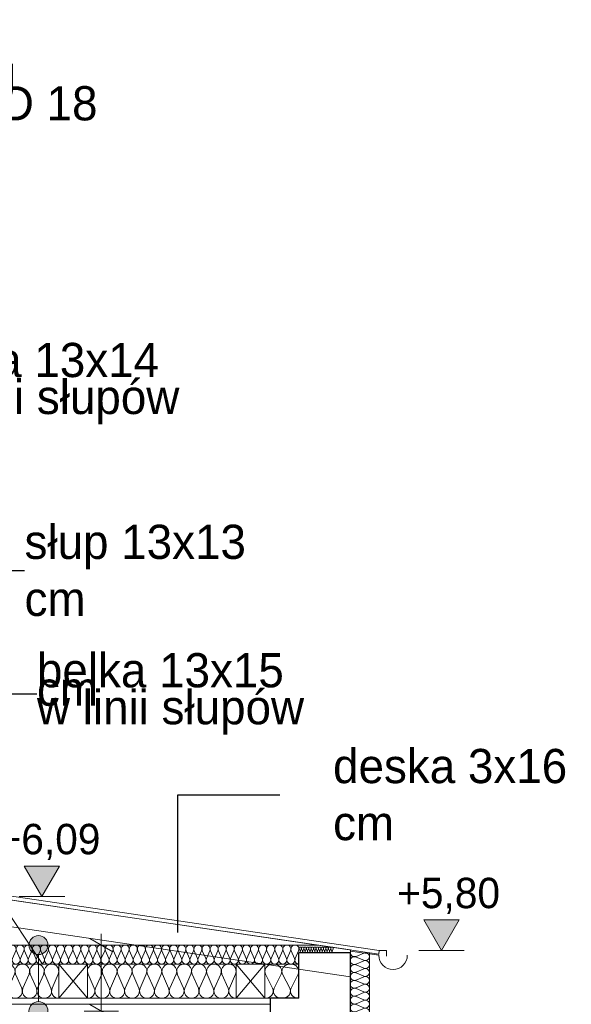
# Model space of a CAD drawing. Extents: x -723047 to -356759, y -30024 to 53940.
# Tile 15 of 121: x -706498 to -703597, y -6811 to -1631. Entities that reach past the tile are written whole.
import ezdxf

# ---------------------------------------------------------------- set-up
doc = ezdxf.new("R2010")
doc.units = 0
doc.header["$MEASUREMENT"] = 0
for name, color, linetype, lineweight in [('0_Nr_Pióra__21', 7, 'Continuous', 9), ('0_Nr_Pióra__5', 7, 'Continuous', 13), ('Arch opisy_Nr_Pióra__21', 7, 'Continuous', 9), ('INWENT DACH_Nr_Pióra__21', 7, 'Continuous', 9), ('INWENT KONST. DREWNIANA_Nr_Pióra__21', 7, 'Continuous', 9), ('INWENT OPISY_Nr_Pióra__21', 7, 'Continuous', 9), ('INWENT RURY SPUSTOWE_Nr_Pióra__21', 7, 'Continuous', 9), ('INWENT WYMIARY_Nr_Pióra__21', 7, 'Continuous', 9), ('INWENT.ŚCIANY_Nr_Pióra__1', 7, 'Continuous', 25), ('INWENT.ŚCIANY_Nr_Pióra__21', 7, 'Continuous', 9)]:
    doc.layers.add(name, color=color, linetype=linetype, lineweight=lineweight)
for name, color, linetype in [('Arch ocieplenie', 7, 'Continuous'), ('Arch opisy', 7, 'Continuous'), ('Inwent Izolacje', 7, 'Continuous'), ('INWENT WYMIARY', 7, 'Continuous')]:
    doc.layers.add(name, color=color, linetype=linetype)
for name, color, linetype, lineweight, true_color in [('Arch ocieplenie_Nr_Pióra__44', 7, 'Continuous', 13, 0x029e21), ('Arch stropy_Nr_Pióra__29', 7, 'Continuous', 9, 0x3dad99), ('Arch stropy_Nr_Pióra__44', 7, 'Continuous', 13, 0x029e21), ('Inwent Izolacje_Nr_Pióra__2', 7, 'Continuous', 13, 0x7f7f7f), ('INWENT.ŚCIANY_Nr_Pióra__3', 7, 'Continuous', 13, 0xff6600)]:
    doc.layers.add(name, color=color, linetype=linetype, lineweight=lineweight, true_color=true_color)
doc.styles.add('GENERATED_STYLE_2', font='txt')
doc.styles.add('GENERATED_STYLE_5', font='txt')
doc.dimstyles.new('GENERATED_STYLE__10', dxfattribs={"dimtxt": 0.18, "dimasz": 182.4, "dimexe": 0.18, "dimexo": 0.0625, "dimgap": 0.09, "dimtad": 0, "dimtih": 1, "dimtoh": 1, "dimdec": 4, "dimzin": 0, "dimdsep": 46, "dimcen": 0.09, "dimadec": 0, "dimazin": 0, "dimtfac": 1, "dimtdec": 4, "dimtmove": 0, "dimatfit": 3, "dimldrblk": 'ARROWHEAD_5', "dimfxl": 0, "dimtolj": 1, "dimtzin": 0, "dimarcsym": 0})
doc.dimstyles.new('GENERATED_STYLE__3', dxfattribs={"dimtxt": 160.000002, "dimasz": 91.2, "dimexe": 0.18, "dimexo": 0, "dimgap": 0.09, "dimtad": 1, "dimdec": 0, "dimlfac": 0.1, "dimzin": 0, "dimdsep": 46, "dimtxsty": 'GENERATED_STYLE_2', "dimblk": 'ARROWHEAD_2', "dimblk1": 'ARROWHEAD_2', "dimblk2": 'ARROWHEAD_2', "dimcen": 0.09, "dimclrd": 7, "dimclre": 7, "dimclrt": 7, "dimazin": 0, "dimtfac": 1, "dimtdec": 4, "dimtmove": 2, "dimatfit": 3, "dimfxl": 0, "dimtolj": 1, "dimtzin": 0, "dimarcsym": 0})
doc.dimstyles.new('GENERATED_STYLE__7', dxfattribs={"dimtxt": 160.000002, "dimasz": 110.144928, "dimexe": 0.18, "dimexo": 40, "dimgap": 0.09, "dimtad": 1, "dimtih": 1, "dimtoh": 1, "dimdec": 0, "dimzin": 0, "dimdsep": 46, "dimtxsty": 'GENERATED_STYLE_2', "dimblk": 'ARROWHEAD_5', "dimblk1": 'ARROWHEAD_5', "dimblk2": 'ARROWHEAD_5', "dimcen": 0.09, "dimclrd": 7, "dimclre": 7, "dimclrt": 7, "dimazin": 0, "dimtfac": 1, "dimtdec": 4, "dimtmove": 2, "dimatfit": 3, "dimfxl": 0, "dimtolj": 1, "dimtzin": 0, "dimarcsym": 0})

# ---------------------------------------------------------------- blocks, each defined once
blk = doc.blocks.new('Izolacja cieplna 14_96', base_point=(-705029, -6599.6))
at = {"layer": 'Arch ocieplenie_Nr_Pióra__44', "linetype": 'Continuous'}
for p, q in [((-706539.6, -6569.8), (-706557.3, -6529.4)), ((-706518.3, -6529.4), (-706536, -6569.8)), ((-706497.1, -6569.8), (-706514.8, -6529.4)), ((-706475.8, -6529.4), (-706493.5, -6569.8)), ((-706454.6, -6569.8), (-706472.3, -6529.4)), ((-706433.3, -6529.4), (-706451, -6569.8)), ((-706412.1, -6569.8), (-706429.8, -6529.4)), ((-706390.8, -6529.4), (-706408.5, -6569.8)), ((-706369.6, -6569.8), (-706387.3, -6529.4)), ((-706348.3, -6529.4), (-706366, -6569.8)), ((-706327.1, -6569.8), (-706344.8, -6529.4)), ((-706305.8, -6529.4), (-706323.5, -6569.8)), ((-706284.6, -6569.8), (-706302.3, -6529.4)), ((-706263.3, -6529.4), (-706281, -6569.8)), ((-706242.1, -6569.8), (-706259.8, -6529.4)), ((-706220.8, -6529.4), (-706238.5, -6569.8)), ((-706199.6, -6569.8), (-706217.3, -6529.4)), ((-706178.3, -6529.4), (-706196, -6569.8)), ((-706157.1, -6569.8), (-706174.8, -6529.4)), ((-706135.8, -6529.4), (-706153.5, -6569.8)), ((-706114.6, -6569.8), (-706132.3, -6529.4)), ((-706093.3, -6529.4), (-706111, -6569.8)), ((-706072.1, -6569.8), (-706089.8, -6529.4)), ((-706050.8, -6529.4), (-706068.5, -6569.8)), ((-706029.6, -6569.8), (-706047.3, -6529.4)), ((-706008.3, -6529.4), (-706026, -6569.8)), ((-705987.1, -6569.8), (-706004.8, -6529.4)), ((-705965.8, -6529.4), (-705983.5, -6569.8)), ((-705944.6, -6569.8), (-705962.3, -6529.4)), ((-705923.3, -6529.4), (-705941, -6569.8)), ((-705902.1, -6569.8), (-705919.8, -6529.4)), ((-705880.8, -6529.4), (-705898.5, -6569.8)), ((-705859.6, -6569.8), (-705877.3, -6529.4)), ((-705838.3, -6529.4), (-705856, -6569.8)), ((-705817.1, -6569.8), (-705834.8, -6529.4)), ((-705795.8, -6529.4), (-705813.5, -6569.8)), ((-705774.6, -6569.8), (-705792.3, -6529.4)), ((-705753.3, -6529.4), (-705771, -6569.8)), ((-705732.1, -6569.8), (-705749.8, -6529.4)), ((-705710.8, -6529.4), (-705728.5, -6569.8)), ((-705689.6, -6569.8), (-705707.3, -6529.4)), ((-705668.3, -6529.4), (-705686, -6569.8)), ((-705647.1, -6569.8), (-705664.8, -6529.4)), ((-705625.8, -6529.4), (-705643.5, -6569.8)), ((-705604.6, -6569.8), (-705622.3, -6529.4)), ((-705583.3, -6529.4), (-705601, -6569.8)), ((-705562.1, -6569.8), (-705579.8, -6529.4)), ((-705540.8, -6529.4), (-705558.5, -6569.8)), ((-705519.6, -6569.8), (-705537.3, -6529.4)), ((-705498.3, -6529.4), (-705516, -6569.8)), ((-705477.1, -6569.8), (-705494.8, -6529.4)), ((-705455.8, -6529.4), (-705473.5, -6569.8)), ((-705434.6, -6569.8), (-705452.3, -6529.4)), ((-705413.3, -6529.4), (-705431, -6569.8)), ((-705392.1, -6569.8), (-705409.8, -6529.4)), ((-705370.8, -6529.4), (-705388.5, -6569.8)), ((-705349.6, -6569.8), (-705367.3, -6529.4)), ((-705328.3, -6529.4), (-705346, -6569.8)), ((-705307.1, -6569.8), (-705324.8, -6529.4)), ((-705285.8, -6529.4), (-705303.5, -6569.8)), ((-705264.6, -6569.8), (-705282.3, -6529.4)), ((-705243.3, -6529.4), (-705261, -6569.8)), ((-705222.1, -6569.8), (-705239.8, -6529.4)), ((-705200.8, -6529.4), (-705218.5, -6569.8)), ((-705179.6, -6569.8), (-705197.3, -6529.4)), ((-705158.3, -6529.4), (-705176, -6569.8)), ((-705137.1, -6569.8), (-705154.8, -6529.4)), ((-705115.8, -6529.4), (-705133.5, -6569.8)), ((-705094.6, -6569.8), (-705112.3, -6529.4)), ((-705073.3, -6529.4), (-705091, -6569.8)), ((-705052.1, -6569.8), (-705069.8, -6529.4)), ((-705030.8, -6529.4), (-705048.5, -6569.8))]:
    blk.add_line(p, q, dxfattribs=at)
for centre, start_param, end_param in [((-706537.8, -6520.9), 1.158003, 5.125183), ((-706495.3, -6520.9), 1.158003, 5.125183), ((-706452.8, -6520.9), 1.158003, 5.125183), ((-706410.3, -6520.9), 1.158003, 5.125183), ((-706367.8, -6520.9), 1.158003, 5.125183), ((-706325.3, -6520.9), 1.158003, 5.125183), ((-706282.8, -6520.9), 1.158003, 5.125183), ((-706240.3, -6520.9), 1.158003, 5.125183), ((-706197.8, -6520.9), 1.158003, 5.125183), ((-706155.3, -6520.9), 1.158003, 5.125183), ((-706112.8, -6520.9), 1.158003, 5.125183), ((-706070.3, -6520.9), 1.158003, 5.125183), ((-706027.8, -6520.9), 1.158003, 5.125183), ((-705985.3, -6520.9), 1.158003, 5.125183), ((-705942.8, -6520.9), 1.158003, 5.125183), ((-705900.3, -6520.9), 1.158003, 5.125183), ((-705857.8, -6520.9), 1.158003, 5.125183), ((-705815.3, -6520.9), 1.158003, 5.125183), ((-705772.8, -6520.9), 1.158003, 5.125183), ((-705730.3, -6520.9), 1.158003, 5.125183), ((-705687.8, -6520.9), 1.158003, 5.125183), ((-705645.3, -6520.9), 1.158003, 5.125183), ((-705602.8, -6520.9), 1.158003, 5.125183), ((-705560.3, -6520.9), 1.158003, 5.125183), ((-705517.8, -6520.9), 1.158003, 5.125183), ((-705475.3, -6520.9), 1.158003, 5.125183), ((-705432.8, -6520.9), 1.158003, 5.125183), ((-705390.3, -6520.9), 1.158003, 5.125183), ((-705347.8, -6520.9), 1.158003, 5.125183), ((-705305.3, -6520.9), 1.158003, 5.125183), ((-705262.8, -6520.9), 1.158003, 5.125183), ((-705220.3, -6520.9), 1.158003, 5.125183), ((-705177.8, -6520.9), 1.158003, 5.125183), ((-705135.3, -6520.9), 1.158003, 5.125183), ((-705092.8, -6520.9), 1.158003, 5.125183), ((-705050.3, -6520.9), 1.158003, 5.125183), ((-706559, -6578.3), 0, 1.983589), ((-706516.5, -6578.3), 4.299595, 8.266774), ((-706474, -6578.3), 4.299595, 8.266774), ((-706431.5, -6578.3), 4.299595, 8.266774), ((-706389, -6578.3), 4.299595, 8.266774), ((-706346.5, -6578.3), 4.299595, 8.266774), ((-706304, -6578.3), 4.299595, 8.266774), ((-706261.5, -6578.3), 4.299595, 8.266774), ((-706219, -6578.3), 4.299595, 8.266774), ((-706176.5, -6578.3), 4.299595, 8.266774), ((-706134, -6578.3), 4.299595, 8.266774), ((-706091.5, -6578.3), 4.299595, 8.266774), ((-706049, -6578.3), 4.299595, 8.266774), ((-706006.5, -6578.3), 4.299595, 8.266774), ((-705964, -6578.3), 4.299595, 8.266774), ((-705921.5, -6578.3), 4.299595, 8.266774), ((-705879, -6578.3), 4.299595, 8.266774), ((-705836.5, -6578.3), 4.299595, 8.266774), ((-705794, -6578.3), 4.299595, 8.266774), ((-705751.5, -6578.3), 4.299595, 8.266774), ((-705709, -6578.3), 4.299595, 8.266774), ((-705666.5, -6578.3), 4.299595, 8.266774), ((-705624, -6578.3), 4.299595, 8.266774), ((-705581.5, -6578.3), 4.299595, 8.266774), ((-705539, -6578.3), 4.299595, 8.266774), ((-705496.5, -6578.3), 4.299595, 8.266774), ((-705454, -6578.3), 4.299595, 8.266774), ((-705411.5, -6578.3), 4.299595, 8.266774), ((-705369, -6578.3), 4.299595, 8.266774), ((-705326.5, -6578.3), 4.299595, 8.266774), ((-705284, -6578.3), 4.299595, 8.266774), ((-705241.5, -6578.3), 4.299595, 8.266774), ((-705199, -6578.3), 4.299595, 8.266774), ((-705156.5, -6578.3), 4.299595, 8.266774), ((-705114, -6578.3), 4.299595, 8.266774), ((-705071.5, -6578.3), 4.299595, 8.266774), ((-705029, -6578.3), 4.299596, 6.283185)]:
    blk.add_ellipse(centre, major_axis=(0, -21.3), ratio=0.99917, start_param=start_param, end_param=end_param, dxfattribs=at)
blk = doc.blocks.new('Izolacja cieplna 14_97', base_point=(-704849, -6539.6))
at = {"layer": 'Arch ocieplenie_Nr_Pióra__44', "linetype": 'Continuous'}
for p, q in [((-705023.2, -6530.7), (-705028.5, -6518.6)), ((-705016.7, -6518.6), (-705022.1, -6530.7)), ((-705010.3, -6530.7), (-705015.6, -6518.6)), ((-705003.9, -6518.6), (-705009.2, -6530.7)), ((-704997.4, -6530.7), (-705002.8, -6518.6)), ((-704991, -6518.6), (-704996.4, -6530.7)), ((-704984.6, -6530.7), (-704989.9, -6518.6)), ((-704978.2, -6518.6), (-704983.5, -6530.7)), ((-704971.7, -6530.7), (-704977.1, -6518.6)), ((-704965.3, -6518.6), (-704970.6, -6530.7)), ((-704958.9, -6530.7), (-704964.2, -6518.6)), ((-704952.4, -6518.6), (-704957.8, -6530.7)), ((-704946, -6530.7), (-704951.4, -6518.6)), ((-704939.6, -6518.6), (-704944.9, -6530.7)), ((-704933.2, -6530.7), (-704938.5, -6518.6)), ((-704926.7, -6518.6), (-704932.1, -6530.7)), ((-704920.3, -6530.7), (-704925.6, -6518.6)), ((-704913.9, -6518.6), (-704919.2, -6530.7)), ((-704907.4, -6530.7), (-704912.8, -6518.6)), ((-704901, -6518.6), (-704906.4, -6530.7)), ((-704894.6, -6530.7), (-704899.9, -6518.6)), ((-704888.2, -6518.6), (-704893.5, -6530.7)), ((-704881.7, -6530.7), (-704887.1, -6518.6)), ((-704875.3, -6518.6), (-704880.6, -6530.7)), ((-704868.9, -6530.7), (-704874.2, -6518.6)), ((-704862.4, -6518.6), (-704867.8, -6530.7)), ((-704856, -6530.7), (-704861.4, -6518.6)), ((-704849.6, -6518.6), (-704854.9, -6530.7))]:
    blk.add_line(p, q, dxfattribs=at)
for centre, start_param, end_param in [((-705022.6, -6516), 2.728799, 6.695979), ((-705009.8, -6516), 2.728799, 6.695979), ((-704996.9, -6516), 2.728799, 6.695979), ((-704984, -6516), 2.728799, 6.695979), ((-704971.2, -6516), 2.728799, 6.695979), ((-704958.3, -6516), 2.728799, 6.695979), ((-704945.5, -6516), 2.728799, 6.695979), ((-704932.6, -6516), 2.728799, 6.695979), ((-704919.8, -6516), 2.728799, 6.695979), ((-704906.9, -6516), 2.728799, 6.695979), ((-704894, -6516), 2.728799, 6.695979), ((-704881.2, -6516), 2.728799, 6.695979), ((-704868.3, -6516), 2.728799, 6.695979), ((-704855.5, -6516), 2.728799, 6.695979), ((-705029, -6533.2), 1.570796, 3.554385), ((-705016.2, -6533.2), 5.870392, 9.837571), ((-705003.3, -6533.2), 5.870392, 9.837571), ((-704990.5, -6533.2), 5.870392, 9.837571), ((-704977.6, -6533.2), 5.870392, 9.837571), ((-704964.8, -6533.2), 5.870392, 9.837571), ((-704951.9, -6533.2), 5.870392, 9.837571), ((-704939, -6533.2), 5.870392, 9.837571), ((-704926.2, -6533.2), 5.870392, 9.837571), ((-704913.3, -6533.2), 5.870392, 9.837571), ((-704900.5, -6533.2), 5.870392, 9.837571), ((-704887.6, -6533.2), 5.870392, 9.837571), ((-704874.8, -6533.2), 5.870392, 9.837571), ((-704861.9, -6533.2), 5.870392, 9.837571), ((-704849, -6533.2), 5.870392, 7.853982)]:
    blk.add_ellipse(centre, major_axis=(-6.43, 0), ratio=0.992498, start_param=start_param, end_param=end_param, dxfattribs=at)
blk = doc.blocks.new('Izolacja cieplna 14_99', base_point=(-706291.5, -6779.6))
at = {"layer": 'Arch ocieplenie_Nr_Pióra__44', "linetype": 'Continuous'}
for p, q in [((-706563.8, -6726), (-706595.8, -6653.3)), ((-706525.4, -6653.3), (-706557.4, -6726)), ((-706487, -6726), (-706518.9, -6653.3)), ((-706448.5, -6653.3), (-706480.5, -6726)), ((-706410.1, -6726), (-706442.1, -6653.3)), ((-706371.6, -6653.3), (-706403.6, -6726)), ((-706333.2, -6726), (-706365.2, -6653.3)), ((-706294.8, -6653.3), (-706326.8, -6726))]:
    blk.add_line(p, q, dxfattribs=at)
for centre, start_param, end_param in [((-706560.6, -6637.9), 2.728799, 6.695979), ((-706483.7, -6637.9), 2.728799, 6.695979), ((-706406.9, -6637.9), 2.728799, 6.695979), ((-706330, -6637.9), 2.728799, 6.695979), ((-706599, -6741.3), 1.570796, 3.554385), ((-706522.2, -6741.3), 5.870392, 9.837571), ((-706445.3, -6741.3), 5.870392, 9.837571), ((-706368.4, -6741.3), 5.870392, 9.837571), ((-706291.5, -6741.3), 5.870392, 7.853982)]:
    blk.add_ellipse(centre, major_axis=(-38.4, 0), ratio=0.995978, start_param=start_param, end_param=end_param, dxfattribs=at)
blk = doc.blocks.new('Izolacja cieplna 14_100', base_point=(-705359, -6779.6))
at = {"layer": 'Arch ocieplenie_Nr_Pióra__44', "linetype": 'Continuous'}
for p, q in [((-706105.7, -6726), (-706138.3, -6653.3)), ((-706066.6, -6653.3), (-706099.1, -6726)), ((-706027.5, -6726), (-706060, -6653.3)), ((-705988.3, -6653.3), (-706020.9, -6726)), ((-705949.2, -6726), (-705981.8, -6653.3)), ((-705910.1, -6653.3), (-705942.6, -6726)), ((-705871, -6726), (-705903.5, -6653.3)), ((-705831.8, -6653.3), (-705864.4, -6726)), ((-705792.7, -6726), (-705825.3, -6653.3)), ((-705753.6, -6653.3), (-705786.1, -6726)), ((-705714.5, -6726), (-705747, -6653.3)), ((-705675.3, -6653.3), (-705707.9, -6726)), ((-705636.2, -6726), (-705668.8, -6653.3)), ((-705597.1, -6653.3), (-705629.6, -6726)), ((-705558, -6726), (-705590.5, -6653.3)), ((-705518.8, -6653.3), (-705551.4, -6726)), ((-705479.7, -6726), (-705512.3, -6653.3)), ((-705440.6, -6653.3), (-705473.1, -6726)), ((-705401.5, -6726), (-705434, -6653.3)), ((-705362.3, -6653.3), (-705394.9, -6726))]:
    blk.add_line(p, q, dxfattribs=at)
for centre, start_param, end_param in [((-706102.4, -6637.9), 2.728799, 6.695979), ((-706024.2, -6637.9), 2.728799, 6.695979), ((-705945.9, -6637.9), 2.728799, 6.695979), ((-705867.7, -6637.9), 2.728799, 6.695979), ((-705789.4, -6637.9), 2.728799, 6.695979), ((-705711.2, -6637.9), 2.728799, 6.695979), ((-705632.9, -6637.9), 2.728799, 6.695979), ((-705554.7, -6637.9), 2.728799, 6.695979), ((-705476.4, -6637.9), 2.728799, 6.695979), ((-705398.2, -6637.9), 2.728799, 6.695979), ((-706141.5, -6741.3), 1.570796, 3.554385), ((-706063.3, -6741.3), 5.870392, 9.837571), ((-705985, -6741.3), 5.870392, 9.837571), ((-705906.8, -6741.3), 5.870392, 9.837571), ((-705828.5, -6741.3), 5.870392, 9.837571), ((-705750.3, -6741.3), 5.870392, 9.837571), ((-705672, -6741.3), 5.870392, 9.837571), ((-705593.8, -6741.3), 5.870392, 9.837571), ((-705515.5, -6741.3), 5.870392, 9.837571), ((-705437.3, -6741.3), 5.870392, 9.837571), ((-705359, -6741.3), 5.870392, 7.853982)]:
    blk.add_ellipse(centre, major_axis=(-39.1, 0), ratio=0.978477, start_param=start_param, end_param=end_param, dxfattribs=at)
blk = doc.blocks.new('Izolacja cieplna 14_101', base_point=(-705029, -6779.6))
at = {"layer": 'Arch ocieplenie_Nr_Pióra__44', "linetype": 'Continuous'}
for p, q in [((-705167.8, -6726), (-705205.3, -6653.3)), ((-705122.8, -6653.3), (-705160.3, -6726)), ((-705077.8, -6726), (-705115.3, -6653.3)), ((-705032.8, -6653.3), (-705070.3, -6726))]:
    blk.add_line(p, q, dxfattribs=at)
for centre, start_param, end_param in [((-705164, -6637.9), 2.728799, 6.695979), ((-705074, -6637.9), 2.728799, 6.695979), ((-705209, -6741.3), 1.570796, 3.554385), ((-705119, -6741.3), 5.870392, 9.837571), ((-705029, -6741.3), 5.870392, 7.853982)]:
    blk.add_ellipse(centre, major_axis=(-45, 0), ratio=0.850731, start_param=start_param, end_param=end_param, dxfattribs=at)
blk = doc.blocks.new('Izolacja cieplna 14_249', base_point=(-704759, -6539.6))
at = {"layer": 'Inwent Izolacje_Nr_Pióra__2', "linetype": 'Continuous'}
for p, q in [((-704688.8, -6541.4), (-704729.2, -6558.7)), ((-704729.2, -6562.2), (-704688.8, -6579.4)), ((-704688.8, -6582.9), (-704729.2, -6600.2)), ((-704729.2, -6603.7), (-704688.8, -6621)), ((-704688.8, -6624.5), (-704729.2, -6641.8)), ((-704729.2, -6645.3), (-704688.8, -6662.6)), ((-704688.8, -6666.1), (-704729.2, -6683.4)), ((-704729.2, -6686.9), (-704688.8, -6704.2)), ((-704688.8, -6707.7), (-704729.2, -6725)), ((-704729.2, -6728.5), (-704688.8, -6745.8)), ((-704688.8, -6749.3), (-704729.2, -6766.6)), ((-704729.2, -6770), (-704688.8, -6787.3)), ((-704688.8, -6790.8), (-704729.2, -6808.1)), ((-704729.2, -6811.6), (-704688.8, -6828.9)), ((-704688.8, -6832.4), (-704729.2, -6849.7)), ((-704729.2, -6853.2), (-704688.8, -6870.5)), ((-704688.8, -6874), (-704729.2, -6891.3)), ((-704729.2, -6894.8), (-704688.8, -6912.1)), ((-704688.8, -6915.6), (-704729.2, -6932.9)), ((-704729.2, -6936.4), (-704688.8, -6953.7)), ((-704688.8, -6957.2), (-704729.2, -6974.4)), ((-704729.2, -6977.9), (-704688.8, -6995.2)), ((-704688.8, -6998.7), (-704729.2, -7016)), ((-704729.2, -7019.5), (-704688.8, -7036.8)), ((-704688.8, -7040.3), (-704729.2, -7057.6)), ((-704729.2, -7061.1), (-704688.8, -7078.4)), ((-704688.8, -7081.9), (-704729.2, -7099.2)), ((-704729.2, -7102.7), (-704688.8, -7120)), ((-704688.8, -7123.5), (-704729.2, -7140.8)), ((-704729.2, -7144.3), (-704688.8, -7161.6)), ((-704688.8, -7165), (-704729.2, -7182.3)), ((-704729.2, -7185.8), (-704688.8, -7203.1)), ((-704688.8, -7206.6), (-704729.2, -7223.9)), ((-704729.2, -7227.4), (-704688.8, -7244.7)), ((-704688.8, -7248.2), (-704729.2, -7265.5)), ((-704729.2, -7269), (-704688.8, -7286.3)), ((-704688.8, -7289.8), (-704729.2, -7307.1)), ((-704729.2, -7310.6), (-704688.8, -7327.9))]:
    blk.add_line(p, q, dxfattribs=at)
for centre, start_param, end_param in [((-704737.8, -6581.2), 1.158004, 5.125183), ((-704737.8, -6539.6), 3.141593, 5.125182), ((-704680.3, -6560.4), 4.299595, 8.266775), ((-704737.8, -6622.8), 1.158004, 5.125183), ((-704680.3, -6602), 4.299595, 8.266775), ((-704680.3, -6643.6), 4.299595, 8.266775), ((-704737.8, -6664.4), 1.158004, 5.125183), ((-704680.3, -6685.1), 4.299595, 8.266775), ((-704737.8, -6705.9), 1.158004, 5.125183), ((-704737.8, -6747.5), 1.158004, 5.125183), ((-704680.3, -6726.7), 4.299595, 8.266775), ((-704737.8, -6789.1), 1.158004, 5.125183), ((-704680.3, -6768.3), 4.299595, 8.266775), ((-704737.8, -6830.7), 1.158004, 5.125183), ((-704680.3, -6809.9), 4.299595, 8.266775), ((-704680.3, -6851.5), 4.299595, 8.266775), ((-704737.8, -6872.2), 1.158004, 5.125183), ((-704680.3, -6893), 4.299595, 8.266775), ((-704737.8, -6913.8), 1.158004, 5.125183), ((-704737.8, -6955.4), 1.158004, 5.125183), ((-704680.3, -6934.6), 4.299595, 8.266775), ((-704737.8, -6997), 1.158004, 5.125183), ((-704680.3, -6976.2), 4.299595, 8.266775), ((-704737.8, -7038.6), 1.158004, 5.125183), ((-704680.3, -7017.8), 4.299595, 8.266775), ((-704680.3, -7059.4), 4.299595, 8.266775), ((-704737.8, -7080.1), 1.158004, 5.125183), ((-704680.3, -7100.9), 4.299595, 8.266775), ((-704737.8, -7121.7), 1.158004, 5.125183), ((-704737.8, -7163.3), 1.158004, 5.125183), ((-704680.3, -7142.5), 4.299595, 8.266775), ((-704737.8, -7204.9), 1.158004, 5.125183), ((-704680.3, -7184.1), 4.299595, 8.266775), ((-704737.8, -7246.5), 1.158004, 5.125183), ((-704680.3, -7225.7), 4.299595, 8.266775), ((-704680.3, -7267.2), 4.299595, 8.266775), ((-704737.8, -7288), 1.158004, 5.125183), ((-704680.3, -7308.8), 4.299595, 8.266775), ((-704737.8, -7329.6), 1.158004, 3.141593)]:
    blk.add_ellipse(centre, major_axis=(21.3, 0), ratio=0.977509, start_param=start_param, end_param=end_param, dxfattribs=at)
blk = doc.blocks.new('Wymiary_156', base_point=(-706380.9, -6243.5))
at = {"layer": 'INWENT WYMIARY_Nr_Pióra__21', "linetype": 'Continuous'}
blk.add_hatch(color=256, dxfattribs=at).paths.add_polyline_path([(-706380.9, -6243.5), (-706473.7, -6083.5), (-706288.1, -6083.5)], flags=0)
for p, q in [((-706380.9, -6243.5), (-706473.7, -6083.5)), ((-706473.7, -6083.5), (-706288.1, -6083.5)), ((-706288.1, -6083.5), (-706380.9, -6243.5)), ((-706380.9, -6243.5), (-706500.9, -6243.5)), ((-706380.9, -6243.5), (-706260.9, -6243.5))]:
    blk.add_line(p, q, dxfattribs=at)
at = {"layer": 'INWENT WYMIARY_Nr_Pióra__21', "insert": (-706614.3, -6051.5), "char_height": 160, "attachment_point": 7, "style": 'GENERATED_STYLE_2'}
blk.add_mtext('{+6,09}', dxfattribs=at)
blk = doc.blocks.new('Wymiary_157', base_point=(-704279.7, -6527.1))
at = {"layer": 'INWENT WYMIARY_Nr_Pióra__21', "linetype": 'Continuous'}
blk.add_hatch(color=256, dxfattribs=at).paths.add_polyline_path([(-704279.7, -6527.1), (-704372.5, -6367.1), (-704186.9, -6367.1)], flags=0)
for p, q in [((-704279.7, -6527.1), (-704372.5, -6367.1)), ((-704372.5, -6367.1), (-704186.9, -6367.1)), ((-704186.9, -6367.1), (-704279.7, -6527.1)), ((-704279.7, -6527.1), (-704399.7, -6527.1)), ((-704279.7, -6527.1), (-704159.7, -6527.1))]:
    blk.add_line(p, q, dxfattribs=at)
at = {"layer": 'INWENT WYMIARY_Nr_Pióra__21', "insert": (-704513.1, -6335.1), "char_height": 160, "attachment_point": 7, "style": 'GENERATED_STYLE_2'}
blk.add_mtext('{+5,80}', dxfattribs=at)
blk = doc.blocks.new('*D1114')
at = {"layer": 'INWENT WYMIARY_Nr_Pióra__21', "linetype": 'Continuous'}
for p, q in [((-706008.4, -6534.3), (-706128.4, -6465)), ((-706068.4, -6499.6), (-706068.4, -6440.9)), ((-705978.4, -6499.6), (-706158.4, -6499.6)), ((-706068.4, -6847.1), (-706068.4, -6499.6)), ((-706128.4, -6812.5), (-706008.4, -6881.8)), ((-705978.4, -6847.1), (-706158.4, -6847.1))]:
    blk.add_line(p, q, dxfattribs=at)
at = {"layer": 'INWENT WYMIARY_Nr_Pióra__21', "char_height": 160, "attachment_point": 7, "rotation": 90, "style": 'GENERATED_STYLE_2'}
for s, insert in [('{35}', (-706100.4, -7083.9)), ('{267}', (-706100.4, -8337))]:
    blk.add_mtext(s, dxfattribs=dict(at, insert=insert))
blk = doc.blocks.new('ARROWHEAD_2')
at = {"color": 0, "linetype": 'Continuous', "lineweight": 0}
for p, q in [((-0.378, -0.655), (0.378, 0.655)), ((0, 0), (-1, 0))]:
    blk.add_line(p, q, dxfattribs=at)
blk = doc.blocks.new('*D1295')
at = {"layer": '0_Nr_Pióra__5', "linetype": 'Continuous'}
for points in [[(-712130.7, -6296.7), (-712178.5, -6191.1), (-712119.3, -6181.3)], [(-712095.3, -6779.6), (-712067.2, -6892.1), (-712127.1, -6891.1)]]:
    blk.add_hatch(color=256, dxfattribs=at).paths.add_polyline_path(points, flags=0)
for p, q in [((-712178.5, -6191.1), (-712119.3, -6181.3)), ((-712130.7, -6296.7), (-712178.5, -6191.1)), ((-712130.7, -6296.7), (-712119.3, -6181.3)), ((-712509, -6352.4), (-712023.1, -6280.8)), ((-712095.3, -6779.6), (-712127.1, -6891.1)), ((-712095.3, -6779.6), (-712067.2, -6892.1)), ((-712067.2, -6892.1), (-712127.1, -6891.1))]:
    blk.add_line(p, q, dxfattribs=at)
for start, end in [(10.3217, 10.8244), (0, 8.3847), (357.5603, 358.063)]:
    blk.add_arc((-715407.2, -6779.6), 3312, start, end, dxfattribs=at)
at = {"layer": '0_Nr_Pióra__21', "insert": (-711944.5, -6253.3), "char_height": 160, "attachment_point": 7, "style": 'GENERATED_STYLE_2'}
blk.add_mtext('{8,38°}', dxfattribs=at)
blk = doc.blocks.new('ARROWHEAD_5')
at = {"color": 0, "linetype": 'Continuous', "lineweight": 0}
blk.add_line((0, 0), (-1, 0), dxfattribs=at)
blk.add_solid([(-1, 0.2679), (0, 0), (-1, -0.2679), (-1, 0.2679)], dxfattribs=at)
blk = doc.blocks.new('*D1296')
at = {"layer": '0_Nr_Pióra__5', "linetype": 'Continuous'}
for points in [[(-707076.1, -6324.9), (-707060.6, -6439.8), (-707120.1, -6432.1)], [(-707109.4, -6779.6), (-707137.4, -6667.1), (-707077.4, -6668.2)]]:
    blk.add_hatch(color=256, dxfattribs=at).paths.add_polyline_path(points, flags=0)
for p, q in [((-706889.1, -6352.4), (-707183.6, -6309)), ((-707076.1, -6324.9), (-707120.1, -6432.1)), ((-707076.1, -6324.9), (-707060.6, -6439.8)), ((-707060.6, -6439.8), (-707120.1, -6432.1)), ((-707109.4, -6779.6), (-707137.4, -6667.1)), ((-707137.4, -6667.1), (-707077.4, -6668.2)), ((-707109.4, -6779.6), (-707077.4, -6668.2))]:
    blk.add_line(p, q, dxfattribs=at)
blk.add_arc((-703990.9, -6779.6), 3118.5, 173.6724, 177.9429, dxfattribs=at)
at = {"layer": '0_Nr_Pióra__21', "insert": (-707709.4, -6366.1), "char_height": 160, "attachment_point": 7, "style": 'GENERATED_STYLE_2'}
blk.add_mtext('{8,38°}', dxfattribs=at)
blk = doc.blocks.new('Linia_159', base_point=(-706398.9, -6499.6))
at = {"layer": 'Arch opisy_Nr_Pióra__21', "linetype": 'Continuous'}
for points in [[(-706348.9, -6499.6), (-706352.7, -6480.5), (-706363.6, -6464.3), (-706379.8, -6453.4), (-706398.9, -6449.6), (-706418, -6453.4), (-706434.3, -6464.3), (-706445.1, -6480.5), (-706448.9, -6499.6), (-706445.1, -6518.7), (-706434.3, -6535), (-706418, -6545.8), (-706398.9, -6549.6), (-706379.8, -6545.8), (-706363.6, -6535), (-706352.7, -6518.7)], [(-706348.9, -6847.1), (-706352.7, -6828), (-706363.6, -6811.8), (-706379.8, -6800.9), (-706398.9, -6797.1), (-706418, -6800.9), (-706434.3, -6811.8), (-706445.1, -6828), (-706448.9, -6847.1), (-706445.1, -6866.2), (-706434.3, -6882.5), (-706418, -6893.3), (-706398.9, -6897.1), (-706379.8, -6893.3), (-706363.6, -6882.5), (-706352.7, -6866.2)]]:
    blk.add_hatch(color=256, dxfattribs=at).paths.add_polyline_path(points, flags=0)
blk.add_line((-706398.9, -6549.6), (-706398.9, -6797.1), dxfattribs=at)
for centre in [(-706398.9, -6499.6), (-706398.9, -6847.1)]:
    blk.add_circle(centre, 50, dxfattribs=at)

msp = doc.modelspace()

# ---------------------------------------------------------------- linework, layer by layer
at = {"layer": 'Arch stropy_Nr_Pióra__29', "linetype": 'Continuous'}
msp.add_line((-705179, -6809.6), (-714219, -6809.6), dxfattribs=at)
at = {"layer": 'Arch stropy_Nr_Pióra__44', "linetype": 'Continuous'}
msp.add_line((-706559, -6499.6), (-704930.4, -6499.6), dxfattribs=at)
at = {"layer": 'INWENT DACH_Nr_Pióra__21', "linetype": 'Continuous'}
for p, q in [((-704609.5, -6552.7), (-704757.8, -6530.9)), ((-704606.7, -6527.1), (-704569.5, -6527.1)), ((-704569.5, -6527.1), (-704569.5, -6557.1))]:
    msp.add_line(p, q, dxfattribs=at)
at = {"layer": 'INWENT KONST. DREWNIANA_Nr_Pióra__21', "linetype": 'Continuous'}
for p, q in [((-709699, -1631), (-706377, -6599.6)), ((-704759, -6524.9), (-706796.2, -6224.6)), ((-704759, -6666.4), (-706691.2, -6381.6)), ((-704759, -6666.4), (-704759, -6524.9)), ((-705029, -6599.6), (-714369, -6599.6)), ((-706559, -6599.6), (-706377, -6599.6)), ((-706291.5, -6779.6), (-706291.5, -6599.6)), ((-706291.5, -6599.6), (-706141.5, -6599.6)), ((-706291.5, -6599.6), (-706141.5, -6779.6)), ((-706291.5, -6779.6), (-706141.5, -6599.6)), ((-706141.5, -6599.6), (-706141.5, -6779.6)), ((-705359, -6779.6), (-705359, -6599.6)), ((-705359, -6599.6), (-705209, -6599.6)), ((-705359, -6599.6), (-705209, -6779.6)), ((-705359, -6779.6), (-705209, -6599.6)), ((-705209, -6599.6), (-705209, -6779.6)), ((-705029, -6779.6), (-714369, -6779.6)), ((-706141.5, -6779.6), (-706291.5, -6779.6)), ((-705209, -6779.6), (-705359, -6779.6))]:
    msp.add_line(p, q, dxfattribs=at)
at = {"layer": 'INWENT RURY SPUSTOWE_Nr_Pióra__21', "linetype": 'Continuous'}
msp.add_arc((-704534.5, -6552.7), 75, 180, 0, dxfattribs=at)
at = {"layer": 'INWENT.ŚCIANY_Nr_Pióra__1', "linetype": 'Continuous'}
for p, q in [((-704759, -6539.6), (-705029, -6539.6)), ((-705029, -6779.6), (-705029, -6539.6)), ((-704759, -7329.6), (-704759, -6539.6)), ((-705179, -7299.6), (-705179, -6779.6)), ((-705029, -6779.6), (-705179, -6779.6))]:
    msp.add_line(p, q, dxfattribs=at)
at = {"layer": 'INWENT.ŚCIANY_Nr_Pióra__21', "linetype": 'Continuous'}
for p, q in [((-704606.7, -6527.1), (-706624.3, -6229.7)), ((-706609.3, -6252.2), (-704609.6, -6546.9)), ((-704609.6, -6546.9), (-704606.7, -6527.1))]:
    msp.add_line(p, q, dxfattribs=at)
at = {"layer": 'INWENT.ŚCIANY_Nr_Pióra__3', "linetype": 'Continuous'}
msp.add_line((-704659, -7329.6), (-704659, -6539.6), dxfattribs=at)

# ---------------------------------------------------------------- block references
at = {"layer": 'Arch ocieplenie', "color": 104, "linetype": 'Continuous', "lineweight": 13, "true_color": 0x029e21}
for name, p in [('Izolacja cieplna 14_96', (-705029, -6599.6)), ('Izolacja cieplna 14_97', (-704849, -6539.6)), ('Izolacja cieplna 14_99', (-706291.5, -6779.6)), ('Izolacja cieplna 14_100', (-705359, -6779.6)), ('Izolacja cieplna 14_101', (-705029, -6779.6))]:
    msp.add_blockref(name, p, dxfattribs=at)
at = {"layer": 'Arch opisy', "linetype": 'Continuous'}
msp.add_blockref('Linia_159', (-706398.9, -6499.6), dxfattribs=at)
at = {"layer": 'Inwent Izolacje', "color": 104, "linetype": 'Continuous', "lineweight": 13, "true_color": 0x029e21}
msp.add_blockref('Izolacja cieplna 14_249', (-704759, -6539.6), dxfattribs=at)
at = {"layer": 'INWENT WYMIARY', "linetype": 'Continuous'}
for name, p in [('Wymiary_156', (-706380.9, -6243.5)), ('Wymiary_157', (-704279.7, -6527.1))]:
    msp.add_blockref(name, p, dxfattribs=at)

# ---------------------------------------------------------------- texts
at = {"layer": 'INWENT OPISY_Nr_Pióra__21', "linetype": 'Continuous', "char_height": 180, "attachment_point": 4, "style": 'GENERATED_STYLE_5'}
for s, insert, width, line_spacing_factor in [('{ściąg\\Ppręt D 18 mm}', (-707078.5, -2070.7), 1257.04, 0.536109), ('{belka 13x14 cm\\Pw linii słupów}', (-707062.8, -3545.6), 1455.25, 0.323863), ('{belka 13x15 cm\\Pw linii słupów}', (-706406.9, -5177.8), 1455.25, 0.323863)]:
    msp.add_mtext(s, dxfattribs=dict(at, insert=insert, width=width, line_spacing_factor=line_spacing_factor))
for s, insert, width in [('{słup 13x13 cm}', (-706472.2, -4529.2), 1340.05), ('{deska 3x16 cm}', (-704849.8, -5708.8), 1399.35)]:
    msp.add_mtext(s, dxfattribs=dict(at, insert=insert, width=width))

# ---------------------------------------------------------------- dimensions: what is measured, and where the dimension line sits
at = {"linetype": 'Continuous'}
for base, center, p1, p2, picture, middle in [((-712104.1, -6537.5), (-715407.2, -6779.6), (-712706.9, -6381.6), (-705029, -6779.6), '*D1295', (-711687.8, -6173.3)), ((-707101, -6551.6), (-703990.9, -6779.6), (-706691.2, -6381.6), (-714369, -6779.6), '*D1296', (-707452.6, -6286.1))]:
    dim = msp.add_angular_dim_3p(base=base, center=center, p1=p1, p2=p2, dimstyle='GENERATED_STYLE__7', dxfattribs=at)
    dim.commit()
    dim.dimension.update_dxf_attribs({"geometry": picture, "text_midpoint": middle, "dimtype": 165})
at = {"layer": 'INWENT WYMIARY', "linetype": 'Continuous'}
dim = msp.add_linear_dim(base=(-706068.4, -9519.6), p1=(-705179, -6847.1), p2=(-706072.5, -6499.6), angle=90, dimstyle='GENERATED_STYLE__3', dxfattribs=at)
dim.commit()
dim.dimension.update_dxf_attribs({"geometry": '*D1114', "text_midpoint": (-706180.4, -6962.5)})

# ---------------------------------------------------------------- leaders
at = {"layer": 'INWENT OPISY_Nr_Pióra__21', "linetype": 'Continuous', "annotation_type": 0, "has_hookline": 1}
for points, hookline_direction, text_width in [([(-708802.3, -4206.2), (-707616.8, -3545.6), (-707062.9, -3545.6)], 0, 1337.1), ([(-708379, -5161.9), (-707026.1, -4529.2), (-706472.3, -4529.2)], 0, 754.3), ([(-707603.1, -5547.2), (-706921.8, -5177.8), (-706407, -5177.8)], 0, 1337.1), ([(-705665.3, -6433), (-705665.3, -5708.6), (-705129.7, -5708.6)], 1, 1191.4)]:
    msp.add_leader(points, dimstyle='GENERATED_STYLE__10', dxfattribs=dict(at, hookline_direction=hookline_direction, text_width=text_width))

doc.saveas('drawing.dxf')
